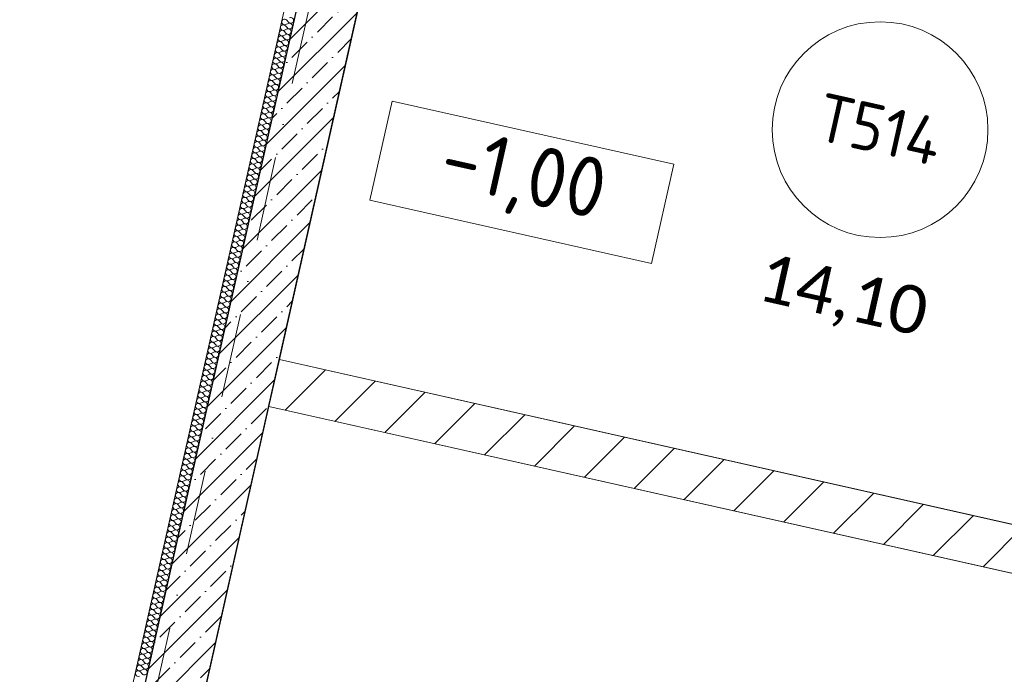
# Model space of a CAD drawing. Header units: millimetres. Extents: x -7218036 to -6920397, y 6117771 to 6333681.
# Tile 44 of 89: x -7184333 to -7180227, y 6146151 to 6148881. Entities that reach past the tile are written whole.
import ezdxf
from ezdxf.enums import TextEntityAlignment as Align

# ---------------------------------------------------------------- set-up
doc = ezdxf.new("R2010")
doc.units = ezdxf.units.MM
doc.header["$MEASUREMENT"] = 0
doc.linetypes.add('Штрихпунктирная', pattern=[670.277762, 352.777767, -176.388884, 0, -141.111112])
for name, color, linetype in [('S - автостоянка.АР', 7, 'Continuous'), ('АР-Стены_внутренние_пилоны.АР', 7, 'Continuous'), ('АР-Стены_Перегородки_100_.АР', 7, 'Continuous'), ('АР-Чертеж-Оси_Осевые размеры.АР', 7, 'Continuous')]:
    doc.layers.add(name, color=color, linetype=linetype)
for name, color, linetype, lineweight in [('АР-Отметки высот_новые.АР_Ном._пера__120', 7, 'Continuous', 0), ('АР-Стены_внутренние_пилоны.АР_Ном._пера__1', 7, 'Continuous', 30), ('АР-Стены_Перегородки_100_.АР_Ном._пера__1', 7, 'Continuous', 15), ('АР-Чертеж-Оси_Осевые размеры.АР_Ном._пера__120', 7, 'Continuous', 0), ('Паспорта Зон Archicad_Ном._пера__1', 7, 'Continuous', 0)]:
    doc.layers.add(name, color=color, linetype=linetype, lineweight=lineweight)
doc.styles.add('РЎР“Р•РќР•Р\xa0Р\x98Р\xa0_РЎРўР\x98Р›Р¬_1', font='GOST_Common.ttf')
doc.styles.add('РЎР“Р•РќР•Р\xa0Р\x98Р\xa0_РЎРўР\x98Р›Р¬_2', font='calibri.ttf')
doc.styles.add('РЎР“Р•РќР•Р\xa0Р\x98Р\xa0_РЎРўР\x98Р›Р¬_3', font='GOTHIC.TTF')

# ---------------------------------------------------------------- blocks, each defined once
blk = doc.blocks.new('Электрощитовая БКТ_Т514_4_5', base_point=(-7181310.8, 6148250.9))
at = {"layer": 'Паспорта Зон Archicad_Ном._пера__1', "color": 7, "linetype": 'Continuous', "lineweight": 0}
blk.add_circle((-7180745.1, 6148422.5), 450, dxfattribs=at)
at = {"layer": 'Паспорта Зон Archicad_Ном._пера__1', "color": 7, "lineweight": 0, "style": 'РЎР“Р•РќР•Р\xa0Р\x98Р\xa0_РЎРўР\x98Р›Р¬_1'}
blk.add_attdef('ROOM_NUMBER', text='', height=200, rotation=347.3417, dxfattribs=at).set_placement((-7180745.1, 6148423.5), align=Align.MIDDLE_CENTER)
at = {"layer": 'Паспорта Зон Archicad_Ном._пера__1', "color": 7, "lineweight": 0, "style": 'РЎР“Р•РќР•Р\xa0Р\x98Р\xa0_РЎРўР\x98Р›Р¬_2'}
blk.add_attdef('ROOM_AREA', text='', height=200, rotation=347.3417, dxfattribs=at).set_placement((-7180551.7, 6147657.6), align=Align.MIDDLE_RIGHT)
blk = doc.blocks.new('Стена_159_5', base_point=(-7183250, 6147463.5))
at = {"layer": 'АР-Стены_внутренние_пилоны.АР', "linetype": 'Continuous', "lineweight": 0, "true_color": 0x000000}
h = blk.add_hatch(dxfattribs=at)
h.set_pattern_fill('БЛОКИ_БЕТОННЫЕ_ЭФФЕКТИВН_7C', color=18, style=0, pattern_type=2)
h.set_pattern_definition([(45, (-6566190.34, 6562677.8), (-127.279217, 127.279217), [])])
h.paths.add_polyline_path([(-7183250, 6147463.5), (-7183293.8, 6147268.3), (-7178342.4, 6146156.3), (-7178298.6, 6146351.4)])
at = {"layer": 'АР-Стены_внутренние_пилоны.АР_Ном._пера__1', "color": 7, "linetype": 'Continuous', "lineweight": 15, "flags": 128}
for points in [[(-7183250, 6147463.5), (-7183293.8, 6147268.3)], [(-7178493.8, 6146395.2), (-7183250, 6147463.5)], [(-7183293.8, 6147268.3), (-7178342.4, 6146156.3)]]:
    blk.add_lwpolyline(points, dxfattribs=at)
blk = doc.blocks.new('*X370', base_point=(-6566190.3, 6562677.8))
at = {"layer": 'АР-Стены_Перегородки_100_.АР_Ном._пера__1', "color": 7, "linetype": 'Continuous', "lineweight": 0}
for p, q in [((-7183224.6, 6148856.3), (-7183216.8, 6148847.2)), ((-7183223.5, 6148860.9), (-7183212.7, 6148865.8)), ((-7183219.3, 6148879.5), (-7183211.6, 6148870.4)), ((-7183233.9, 6148814.5), (-7183223.1, 6148819.3)), ((-7183229.8, 6148833), (-7183222, 6148824)), ((-7183228.7, 6148837.7), (-7183217.9, 6148842.6)), ((-7183240.2, 6148786.6), (-7183232.5, 6148777.5)), ((-7183239.2, 6148791.2), (-7183228.3, 6148796.1)), ((-7183235, 6148809.8), (-7183227.3, 6148800.7)), ((-7183250.6, 6148740.1), (-7183242.9, 6148731.1)), ((-7183249.6, 6148744.8), (-7183238.7, 6148749.6)), ((-7183245.4, 6148763.3), (-7183237.7, 6148754.3)), ((-7183244.4, 6148768), (-7183233.5, 6148772.9)), ((-7183261.1, 6148693.7), (-7183253.4, 6148684.6)), ((-7183260, 6148698.3), (-7183249.2, 6148703.2)), ((-7183255.9, 6148716.9), (-7183248.1, 6148707.8)), ((-7183254.8, 6148721.5), (-7183244, 6148726.4)), ((-7183270.5, 6148651.8), (-7183259.6, 6148656.7)), ((-7183266.3, 6148670.4), (-7183258.6, 6148661.4)), ((-7183265.3, 6148675.1), (-7183254.4, 6148679.9)), ((-7183280.9, 6148605.4), (-7183270, 6148610.3)), ((-7183276.7, 6148624), (-7183269, 6148614.9)), ((-7183275.7, 6148628.6), (-7183264.8, 6148633.5)), ((-7183271.5, 6148647.2), (-7183263.8, 6148638.1)), ((-7183287.2, 6148577.5), (-7183279.4, 6148568.4)), ((-7183286.1, 6148582.1), (-7183275.3, 6148587)), ((-7183281.9, 6148600.7), (-7183274.2, 6148591.7)), ((-7183297.6, 6148531), (-7183289.9, 6148522)), ((-7183296.6, 6148535.7), (-7183285.7, 6148540.6)), ((-7183292.4, 6148554.3), (-7183284.7, 6148545.2)), ((-7183291.3, 6148558.9), (-7183280.5, 6148563.8)), ((-7183307, 6148489.2), (-7183296.1, 6148494.1)), ((-7183302.8, 6148507.8), (-7183295.1, 6148498.7)), ((-7183301.8, 6148512.5), (-7183290.9, 6148517.3)), ((-7183317.4, 6148442.8), (-7183306.6, 6148447.6)), ((-7183313.3, 6148461.3), (-7183305.5, 6148452.3)), ((-7183312.2, 6148466), (-7183301.4, 6148470.9)), ((-7183308, 6148484.6), (-7183300.3, 6148475.5)), ((-7183323.7, 6148414.9), (-7183316, 6148405.8)), ((-7183322.6, 6148419.5), (-7183311.8, 6148424.4)), ((-7183318.5, 6148438.1), (-7183310.7, 6148429.1)), ((-7183334.1, 6148368.4), (-7183326.4, 6148359.4)), ((-7183333.1, 6148373.1), (-7183322.2, 6148377.9)), ((-7183328.9, 6148391.7), (-7183321.2, 6148382.6)), ((-7183327.9, 6148396.3), (-7183317, 6148401.2)), ((-7183344.6, 6148322), (-7183336.8, 6148312.9)), ((-7183343.5, 6148326.6), (-7183332.7, 6148331.5)), ((-7183339.3, 6148345.2), (-7183331.6, 6148336.1)), ((-7183338.3, 6148349.8), (-7183327.4, 6148354.7)), ((-7183354, 6148280.1), (-7183343.1, 6148285)), ((-7183349.8, 6148298.7), (-7183342, 6148289.7)), ((-7183348.7, 6148303.4), (-7183337.9, 6148308.3)), ((-7183360.2, 6148252.3), (-7183352.5, 6148243.2)), ((-7183359.2, 6148256.9), (-7183348.3, 6148261.8)), ((-7183355, 6148275.5), (-7183347.3, 6148266.4)), ((-7183370.6, 6148205.8), (-7183362.9, 6148196.7)), ((-7183369.6, 6148210.5), (-7183358.7, 6148215.3)), ((-7183365.4, 6148229), (-7183357.7, 6148220)), ((-7183364.4, 6148233.7), (-7183353.5, 6148238.6)), ((-7183381.1, 6148159.3), (-7183373.4, 6148150.3)), ((-7183380, 6148164), (-7183369.2, 6148168.9)), ((-7183375.9, 6148182.6), (-7183368.1, 6148173.5)), ((-7183374.8, 6148187.2), (-7183364, 6148192.1)), ((-7183390.5, 6148117.5), (-7183379.6, 6148122.4)), ((-7183386.3, 6148136.1), (-7183378.6, 6148127.1)), ((-7183385.3, 6148140.8), (-7183374.4, 6148145.6)), ((-7183400.9, 6148071.1), (-7183390.1, 6148075.9)), ((-7183396.7, 6148089.7), (-7183389, 6148080.6)), ((-7183395.7, 6148094.3), (-7183384.8, 6148099.2)), ((-7183391.5, 6148112.9), (-7183383.8, 6148103.8)), ((-7183407.2, 6148043.2), (-7183399.4, 6148034.1)), ((-7183406.1, 6148047.8), (-7183395.3, 6148052.7)), ((-7183402, 6148066.4), (-7183394.2, 6148057.4)), ((-7183417.6, 6147996.7), (-7183409.9, 6147987.7)), ((-7183416.6, 6148001.4), (-7183405.7, 6148006.3)), ((-7183412.4, 6148020), (-7183404.7, 6148010.9)), ((-7183411.3, 6148024.6), (-7183400.5, 6148029.5)), ((-7183427, 6147954.9), (-7183416.1, 6147959.8)), ((-7183422.8, 6147973.5), (-7183415.1, 6147964.4)), ((-7183421.8, 6147978.1), (-7183410.9, 6147983)), ((-7183437.4, 6147908.4), (-7183426.6, 6147913.3)), ((-7183433.3, 6147927), (-7183425.5, 6147918)), ((-7183432.2, 6147931.7), (-7183421.4, 6147936.6)), ((-7183428, 6147950.3), (-7183420.3, 6147941.2)), ((-7183443.7, 6147880.6), (-7183436, 6147871.5)), ((-7183442.6, 6147885.2), (-7183431.8, 6147890.1)), ((-7183438.5, 6147903.8), (-7183430.7, 6147894.7)), ((-7183454.1, 6147834.1), (-7183446.4, 6147825.1)), ((-7183453.1, 6147838.8), (-7183442.2, 6147843.6)), ((-7183448.9, 6147857.3), (-7183441.2, 6147848.3)), ((-7183447.9, 6147862), (-7183437, 6147866.9)), ((-7183463.5, 6147792.3), (-7183452.7, 6147797.2)), ((-7183459.3, 6147810.9), (-7183451.6, 6147801.8)), ((-7183458.3, 6147815.5), (-7183447.4, 6147820.4)), ((-7183474, 6147745.8), (-7183463.1, 6147750.7)), ((-7183469.8, 6147764.4), (-7183462.1, 6147755.4)), ((-7183468.7, 6147769.1), (-7183457.9, 6147773.9)), ((-7183464.6, 6147787.6), (-7183456.8, 6147778.6)), ((-7183480.2, 6147718), (-7183472.5, 6147708.9)), ((-7183479.2, 6147722.6), (-7183468.3, 6147727.5)), ((-7183475, 6147741.2), (-7183467.3, 6147732.1)), ((-7183490.7, 6147671.5), (-7183482.9, 6147662.4)), ((-7183489.6, 6147676.1), (-7183478.7, 6147681)), ((-7183485.4, 6147694.7), (-7183477.7, 6147685.7)), ((-7183484.4, 6147699.4), (-7183473.5, 6147704.3)), ((-7183501.1, 6147625), (-7183493.4, 6147616)), ((-7183500, 6147629.7), (-7183489.2, 6147634.6)), ((-7183495.9, 6147648.3), (-7183488.1, 6147639.2)), ((-7183494.8, 6147652.9), (-7183484, 6147657.8)), ((-7183510.5, 6147583.2), (-7183499.6, 6147588.1)), ((-7183506.3, 6147601.8), (-7183498.6, 6147592.7)), ((-7183505.3, 6147606.4), (-7183494.4, 6147611.3)), ((-7183516.7, 6147555.3), (-7183509, 6147546.3)), ((-7183515.7, 6147560), (-7183504.8, 6147564.9)), ((-7183511.5, 6147578.6), (-7183503.8, 6147569.5)), ((-7183527.2, 6147508.9), (-7183519.4, 6147499.8)), ((-7183526.1, 6147513.5), (-7183515.3, 6147518.4)), ((-7183522, 6147532.1), (-7183514.2, 6147523.1)), ((-7183520.9, 6147536.8), (-7183510.1, 6147541.6)), ((-7183537.6, 6147462.4), (-7183529.9, 6147453.4)), ((-7183536.6, 6147467.1), (-7183525.7, 6147471.9)), ((-7183532.4, 6147485.6), (-7183524.7, 6147476.6)), ((-7183531.3, 6147490.3), (-7183520.5, 6147495.2)), ((-7183547, 6147420.6), (-7183536.1, 6147425.5)), ((-7183542.8, 6147439.2), (-7183535.1, 6147430.1)), ((-7183541.8, 6147443.8), (-7183530.9, 6147448.7)), ((-7183557.4, 6147374.1), (-7183546.6, 6147379)), ((-7183553.3, 6147392.7), (-7183545.5, 6147383.7)), ((-7183552.2, 6147397.4), (-7183541.4, 6147402.3)), ((-7183548, 6147416), (-7183540.3, 6147406.9)), ((-7183563.7, 6147346.3), (-7183556, 6147337.2)), ((-7183562.7, 6147350.9), (-7183551.8, 6147355.8)), ((-7183558.5, 6147369.5), (-7183550.8, 6147360.4)), ((-7183574.1, 6147299.8), (-7183566.4, 6147290.7)), ((-7183573.1, 6147304.4), (-7183562.2, 6147309.3)), ((-7183568.9, 6147323), (-7183561.2, 6147314)), ((-7183567.9, 6147327.7), (-7183557, 6147332.6)), ((-7183583.5, 6147258), (-7183572.7, 6147262.9)), ((-7183579.3, 6147276.6), (-7183571.6, 6147267.5)), ((-7183578.3, 6147281.2), (-7183567.4, 6147286.1)), ((-7183594, 6147211.5), (-7183583.1, 6147216.4)), ((-7183589.8, 6147230.1), (-7183582.1, 6147221.1)), ((-7183588.7, 6147234.8), (-7183577.9, 6147239.6)), ((-7183584.6, 6147253.3), (-7183576.8, 6147244.3)), ((-7183600.2, 6147183.6), (-7183592.5, 6147174.6)), ((-7183599.2, 6147188.3), (-7183588.3, 6147193.2)), ((-7183595, 6147206.9), (-7183587.3, 6147197.8)), ((-7183610.7, 6147137.2), (-7183602.9, 6147128.1)), ((-7183609.6, 6147141.8), (-7183598.8, 6147146.7)), ((-7183605.4, 6147160.4), (-7183597.7, 6147151.4)), ((-7183604.4, 6147165.1), (-7183593.5, 6147169.9)), ((-7183621.1, 6147090.7), (-7183613.4, 6147081.7)), ((-7183620, 6147095.4), (-7183609.2, 6147100.3)), ((-7183615.9, 6147114), (-7183608.1, 6147104.9)), ((-7183614.8, 6147118.6), (-7183604, 6147123.5)), ((-7183630.5, 6147048.9), (-7183619.6, 6147053.8)), ((-7183626.3, 6147067.5), (-7183618.6, 6147058.4)), ((-7183625.3, 6147072.1), (-7183614.4, 6147077)), ((-7183636.7, 6147021), (-7183629, 6147012)), ((-7183635.7, 6147025.7), (-7183624.8, 6147030.6)), ((-7183631.5, 6147044.3), (-7183623.8, 6147035.2)), ((-7183647.2, 6146974.6), (-7183639.5, 6146965.5)), ((-7183646.1, 6146979.2), (-7183635.3, 6146984.1)), ((-7183642, 6146997.8), (-7183634.2, 6146988.7)), ((-7183640.9, 6147002.4), (-7183630.1, 6147007.3)), ((-7183657.6, 6146928.1), (-7183649.9, 6146919.1)), ((-7183656.6, 6146932.8), (-7183645.7, 6146937.6)), ((-7183652.4, 6146951.3), (-7183644.7, 6146942.3)), ((-7183651.4, 6146956), (-7183640.5, 6146960.9)), ((-7183667, 6146886.3), (-7183656.1, 6146891.2)), ((-7183662.8, 6146904.9), (-7183655.1, 6146895.8)), ((-7183661.8, 6146909.5), (-7183650.9, 6146914.4)), ((-7183677.4, 6146839.8), (-7183666.6, 6146844.7)), ((-7183673.3, 6146858.4), (-7183665.5, 6146849.4)), ((-7183672.2, 6146863.1), (-7183661.4, 6146867.9)), ((-7183668, 6146881.6), (-7183660.3, 6146872.6)), ((-7183683.7, 6146812), (-7183676, 6146802.9)), ((-7183682.7, 6146816.6), (-7183671.8, 6146821.5)), ((-7183678.5, 6146835.2), (-7183670.8, 6146826.1)), ((-7183694.1, 6146765.5), (-7183686.4, 6146756.4)), ((-7183693.1, 6146770.1), (-7183682.2, 6146775)), ((-7183688.9, 6146788.7), (-7183681.2, 6146779.7)), ((-7183687.9, 6146793.4), (-7183677, 6146798.3)), ((-7183703.5, 6146723.7), (-7183692.7, 6146728.6)), ((-7183699.4, 6146742.3), (-7183691.6, 6146733.2)), ((-7183698.3, 6146746.9), (-7183687.5, 6146751.8)), ((-7183714, 6146677.2), (-7183703.1, 6146682.1)), ((-7183709.8, 6146695.8), (-7183702.1, 6146686.7)), ((-7183708.7, 6146700.4), (-7183697.9, 6146705.3)), ((-7183704.6, 6146719), (-7183696.8, 6146710)), ((-7183720.2, 6146649.3), (-7183712.5, 6146640.3)), ((-7183719.2, 6146654), (-7183708.3, 6146658.9)), ((-7183715, 6146672.6), (-7183707.3, 6146663.5)), ((-7183730.7, 6146602.9), (-7183722.9, 6146593.8)), ((-7183729.6, 6146607.5), (-7183718.8, 6146612.4)), ((-7183725.4, 6146626.1), (-7183717.7, 6146617.1)), ((-7183724.4, 6146630.8), (-7183713.5, 6146635.6)), ((-7183741.1, 6146556.4), (-7183733.4, 6146547.4)), ((-7183740, 6146561.1), (-7183729.2, 6146565.9)), ((-7183735.9, 6146579.6), (-7183728.1, 6146570.6)), ((-7183734.8, 6146584.3), (-7183724, 6146589.2)), ((-7183750.5, 6146514.6), (-7183739.6, 6146519.5)), ((-7183746.3, 6146533.2), (-7183738.6, 6146524.1)), ((-7183745.3, 6146537.8), (-7183734.4, 6146542.7)), ((-7183756.7, 6146486.7), (-7183749, 6146477.7)), ((-7183755.7, 6146491.4), (-7183744.8, 6146496.3)), ((-7183751.5, 6146510), (-7183743.8, 6146500.9)), ((-7183767.2, 6146440.3), (-7183759.5, 6146431.2)), ((-7183766.1, 6146444.9), (-7183755.3, 6146449.8)), ((-7183762, 6146463.5), (-7183754.2, 6146454.4)), ((-7183760.9, 6146468.1), (-7183750.1, 6146473)), ((-7183777.6, 6146393.8), (-7183769.9, 6146384.7)), ((-7183776.6, 6146398.4), (-7183765.7, 6146403.3)), ((-7183772.4, 6146417), (-7183764.7, 6146408)), ((-7183771.4, 6146421.7), (-7183760.5, 6146426.6)), ((-7183787, 6146352), (-7183776.2, 6146356.9)), ((-7183782.8, 6146370.6), (-7183775.1, 6146361.5)), ((-7183781.8, 6146375.2), (-7183770.9, 6146380.1)), ((-7183797.4, 6146305.5), (-7183786.6, 6146310.4)), ((-7183793.3, 6146324.1), (-7183785.5, 6146315.1)), ((-7183792.2, 6146328.8), (-7183781.4, 6146333.6)), ((-7183788.1, 6146347.3), (-7183780.3, 6146338.3)), ((-7183803.7, 6146277.6), (-7183796, 6146268.6)), ((-7183802.7, 6146282.3), (-7183791.8, 6146287.2)), ((-7183798.5, 6146300.9), (-7183790.8, 6146291.8)), ((-7183814.1, 6146231.2), (-7183806.4, 6146222.1)), ((-7183813.1, 6146235.8), (-7183802.2, 6146240.7)), ((-7183808.9, 6146254.4), (-7183801.2, 6146245.4)), ((-7183807.9, 6146259.1), (-7183797, 6146263.9)), ((-7183823.5, 6146189.4), (-7183812.7, 6146194.3)), ((-7183819.4, 6146208), (-7183811.6, 6146198.9)), ((-7183818.3, 6146212.6), (-7183807.5, 6146217.5)), ((-7183829.8, 6146161.5), (-7183822.1, 6146152.4)), ((-7183828.7, 6146166.1), (-7183817.9, 6146171)), ((-7183824.6, 6146184.7), (-7183816.8, 6146175.7))]:
    blk.add_line(p, q, dxfattribs=at)
for centre, start, end in [((-7183233.6, 6148848.5), 40.4717, 294.2115), ((-7183228.4, 6148871.8), 40.4717, 294.2115), ((-7183207.8, 6148854.9), 347.3416, 114.2115), ((-7183202.6, 6148878.2), 220.4717, 347.3416), ((-7183202.6, 6148878.2), 347.3416, 114.2115), ((-7183238.8, 6148825.3), 40.4717, 294.2115), ((-7183218.2, 6148808.5), 347.3416, 114.2115), ((-7183213, 6148831.7), 220.4717, 347.3416), ((-7183213, 6148831.7), 347.3416, 114.2115), ((-7183207.8, 6148854.9), 220.4717, 347.3416), ((-7183249.3, 6148778.8), 40.4717, 294.2115), ((-7183244, 6148802.1), 40.4717, 294.2115), ((-7183228.6, 6148762), 347.3416, 114.2115), ((-7183223.4, 6148785.2), 220.4717, 347.3416), ((-7183223.4, 6148785.2), 347.3416, 114.2115), ((-7183218.2, 6148808.5), 220.4717, 347.3416), ((-7183259.7, 6148732.4), 40.4717, 294.2115), ((-7183254.5, 6148755.6), 40.4717, 294.2115), ((-7183233.9, 6148738.8), 220.4717, 347.3416), ((-7183233.9, 6148738.8), 347.3416, 114.2115), ((-7183228.6, 6148762), 220.4717, 347.3416), ((-7183270.1, 6148685.9), 40.4717, 294.2115), ((-7183264.9, 6148709.2), 40.4717, 294.2115), ((-7183244.3, 6148692.3), 347.3416, 114.2115), ((-7183239.1, 6148715.6), 220.4717, 347.3416), ((-7183239.1, 6148715.6), 347.3416, 114.2115), ((-7183280.6, 6148639.5), 40.4717, 294.2115), ((-7183275.4, 6148662.7), 40.4717, 294.2115), ((-7183254.7, 6148645.9), 347.3416, 114.2115), ((-7183249.5, 6148669.1), 220.4717, 347.3416), ((-7183249.5, 6148669.1), 347.3416, 114.2115), ((-7183244.3, 6148692.3), 220.4717, 347.3416), ((-7183285.8, 6148616.2), 40.4717, 294.2115), ((-7183265.2, 6148599.4), 347.3416, 114.2115), ((-7183259.9, 6148622.6), 220.4717, 347.3416), ((-7183259.9, 6148622.6), 347.3416, 114.2115), ((-7183254.7, 6148645.9), 220.4717, 347.3416), ((-7183296.2, 6148569.8), 40.4717, 294.2115), ((-7183291, 6148593), 40.4717, 294.2115), ((-7183270.4, 6148576.2), 220.4717, 347.3416), ((-7183270.4, 6148576.2), 347.3416, 114.2115), ((-7183265.2, 6148599.4), 220.4717, 347.3416), ((-7183306.7, 6148523.3), 40.4717, 294.2115), ((-7183301.4, 6148546.5), 40.4717, 294.2115), ((-7183280.8, 6148529.7), 347.3416, 114.2115), ((-7183275.6, 6148552.9), 220.4717, 347.3416), ((-7183275.6, 6148552.9), 347.3416, 114.2115), ((-7183317.1, 6148476.8), 40.4717, 294.2115), ((-7183311.9, 6148500.1), 40.4717, 294.2115), ((-7183291.3, 6148483.2), 347.3416, 114.2115), ((-7183286, 6148506.5), 220.4717, 347.3416), ((-7183286, 6148506.5), 347.3416, 114.2115), ((-7183280.8, 6148529.7), 220.4717, 347.3416), ((-7183322.3, 6148453.6), 40.4717, 294.2115), ((-7183301.7, 6148436.8), 347.3416, 114.2115), ((-7183296.5, 6148460), 220.4717, 347.3416), ((-7183296.5, 6148460), 347.3416, 114.2115), ((-7183291.3, 6148483.2), 220.4717, 347.3416), ((-7183332.7, 6148407.2), 40.4717, 294.2115), ((-7183327.5, 6148430.4), 40.4717, 294.2115), ((-7183306.9, 6148413.6), 220.4717, 347.3416), ((-7183306.9, 6148413.6), 347.3416, 114.2115), ((-7183301.7, 6148436.8), 220.4717, 347.3416), ((-7183343.2, 6148360.7), 40.4717, 294.2115), ((-7183338, 6148383.9), 40.4717, 294.2115), ((-7183317.3, 6148367.1), 220.4717, 347.3416), ((-7183317.3, 6148367.1), 347.3416, 114.2115), ((-7183312.1, 6148390.3), 220.4717, 347.3416), ((-7183312.1, 6148390.3), 347.3416, 114.2115), ((-7183353.6, 6148314.2), 40.4717, 294.2115), ((-7183348.4, 6148337.5), 40.4717, 294.2115), ((-7183327.8, 6148320.6), 347.3416, 114.2115), ((-7183322.6, 6148343.9), 220.4717, 347.3416), ((-7183322.6, 6148343.9), 347.3416, 114.2115), ((-7183358.8, 6148291), 40.4717, 294.2115), ((-7183338.2, 6148274.2), 347.3416, 114.2115), ((-7183333, 6148297.4), 220.4717, 347.3416), ((-7183333, 6148297.4), 347.3416, 114.2115), ((-7183327.8, 6148320.6), 220.4717, 347.3416), ((-7183369.3, 6148244.5), 40.4717, 294.2115), ((-7183364.1, 6148267.8), 40.4717, 294.2115), ((-7183343.4, 6148250.9), 220.4717, 347.3416), ((-7183343.4, 6148250.9), 347.3416, 114.2115), ((-7183338.2, 6148274.2), 220.4717, 347.3416), ((-7183379.7, 6148198.1), 40.4717, 294.2115), ((-7183374.5, 6148221.3), 40.4717, 294.2115), ((-7183353.9, 6148204.5), 220.4717, 347.3416), ((-7183353.9, 6148204.5), 347.3416, 114.2115), ((-7183348.6, 6148227.7), 220.4717, 347.3416), ((-7183348.6, 6148227.7), 347.3416, 114.2115), ((-7183390.1, 6148151.6), 40.4717, 294.2115), ((-7183384.9, 6148174.8), 40.4717, 294.2115), ((-7183364.3, 6148158), 347.3416, 114.2115), ((-7183359.1, 6148181.2), 220.4717, 347.3416), ((-7183359.1, 6148181.2), 347.3416, 114.2115), ((-7183400.6, 6148105.2), 40.4717, 294.2115), ((-7183395.4, 6148128.4), 40.4717, 294.2115), ((-7183374.7, 6148111.6), 347.3416, 114.2115), ((-7183369.5, 6148134.8), 220.4717, 347.3416), ((-7183369.5, 6148134.8), 347.3416, 114.2115), ((-7183364.3, 6148158), 220.4717, 347.3416), ((-7183405.8, 6148081.9), 40.4717, 294.2115), ((-7183385.2, 6148065.1), 347.3416, 114.2115), ((-7183380, 6148088.3), 220.4717, 347.3416), ((-7183380, 6148088.3), 347.3416, 114.2115), ((-7183374.7, 6148111.6), 220.4717, 347.3416), ((-7183416.2, 6148035.5), 40.4717, 294.2115), ((-7183411, 6148058.7), 40.4717, 294.2115), ((-7183390.4, 6148041.9), 220.4717, 347.3416), ((-7183390.4, 6148041.9), 347.3416, 114.2115), ((-7183385.2, 6148065.1), 220.4717, 347.3416), ((-7183426.7, 6147989), 40.4717, 294.2115), ((-7183421.4, 6148012.2), 40.4717, 294.2115), ((-7183400.8, 6147995.4), 347.3416, 114.2115), ((-7183395.6, 6148018.6), 220.4717, 347.3416), ((-7183395.6, 6148018.6), 347.3416, 114.2115), ((-7183437.1, 6147942.5), 40.4717, 294.2115), ((-7183431.9, 6147965.8), 40.4717, 294.2115), ((-7183411.3, 6147948.9), 347.3416, 114.2115), ((-7183406, 6147972.2), 220.4717, 347.3416), ((-7183406, 6147972.2), 347.3416, 114.2115), ((-7183400.8, 6147995.4), 220.4717, 347.3416), ((-7183442.3, 6147919.3), 40.4717, 294.2115), ((-7183421.7, 6147902.5), 347.3416, 114.2115), ((-7183416.5, 6147925.7), 220.4717, 347.3416), ((-7183416.5, 6147925.7), 347.3416, 114.2115), ((-7183411.3, 6147948.9), 220.4717, 347.3416), ((-7183452.7, 6147872.8), 40.4717, 294.2115), ((-7183447.5, 6147896.1), 40.4717, 294.2115), ((-7183426.9, 6147879.2), 220.4717, 347.3416), ((-7183426.9, 6147879.2), 347.3416, 114.2115), ((-7183421.7, 6147902.5), 220.4717, 347.3416), ((-7183463.2, 6147826.4), 40.4717, 294.2115), ((-7183458, 6147849.6), 40.4717, 294.2115), ((-7183437.3, 6147832.8), 220.4717, 347.3416), ((-7183437.3, 6147832.8), 347.3416, 114.2115), ((-7183432.1, 6147856), 220.4717, 347.3416), ((-7183432.1, 6147856), 347.3416, 114.2115), ((-7183473.6, 6147779.9), 40.4717, 294.2115), ((-7183468.4, 6147803.2), 40.4717, 294.2115), ((-7183447.8, 6147786.3), 347.3416, 114.2115), ((-7183442.6, 6147809.6), 220.4717, 347.3416), ((-7183442.6, 6147809.6), 347.3416, 114.2115), ((-7183478.8, 6147756.7), 40.4717, 294.2115), ((-7183458.2, 6147739.9), 347.3416, 114.2115), ((-7183453, 6147763.1), 220.4717, 347.3416), ((-7183453, 6147763.1), 347.3416, 114.2115), ((-7183447.8, 6147786.3), 220.4717, 347.3416), ((-7183489.3, 6147710.2), 40.4717, 294.2115), ((-7183484.1, 6147733.5), 40.4717, 294.2115), ((-7183463.4, 6147716.6), 220.4717, 347.3416), ((-7183463.4, 6147716.6), 347.3416, 114.2115), ((-7183458.2, 6147739.9), 220.4717, 347.3416), ((-7183499.7, 6147663.8), 40.4717, 294.2115), ((-7183494.5, 6147687), 40.4717, 294.2115), ((-7183473.9, 6147670.2), 220.4717, 347.3416), ((-7183473.9, 6147670.2), 347.3416, 114.2115), ((-7183468.6, 6147693.4), 220.4717, 347.3416), ((-7183468.6, 6147693.4), 347.3416, 114.2115), ((-7183510.1, 6147617.3), 40.4717, 294.2115), ((-7183504.9, 6147640.5), 40.4717, 294.2115), ((-7183484.3, 6147623.7), 347.3416, 114.2115), ((-7183479.1, 6147646.9), 220.4717, 347.3416), ((-7183479.1, 6147646.9), 347.3416, 114.2115), ((-7183515.4, 6147594.1), 40.4717, 294.2115), ((-7183494.7, 6147577.2), 347.3416, 114.2115), ((-7183489.5, 6147600.5), 220.4717, 347.3416), ((-7183489.5, 6147600.5), 347.3416, 114.2115), ((-7183484.3, 6147623.7), 220.4717, 347.3416), ((-7183525.8, 6147547.6), 40.4717, 294.2115), ((-7183520.6, 6147570.8), 40.4717, 294.2115), ((-7183505.2, 6147530.8), 347.3416, 114.2115), ((-7183500, 6147554), 220.4717, 347.3416), ((-7183500, 6147554), 347.3416, 114.2115), ((-7183494.7, 6147577.2), 220.4717, 347.3416), ((-7183536.2, 6147501.2), 40.4717, 294.2115), ((-7183531, 6147524.4), 40.4717, 294.2115), ((-7183510.4, 6147507.6), 220.4717, 347.3416), ((-7183510.4, 6147507.6), 347.3416, 114.2115), ((-7183505.2, 6147530.8), 220.4717, 347.3416), ((-7183546.7, 6147454.7), 40.4717, 294.2115), ((-7183541.4, 6147477.9), 40.4717, 294.2115), ((-7183520.8, 6147461.1), 347.3416, 114.2115), ((-7183515.6, 6147484.3), 220.4717, 347.3416), ((-7183515.6, 6147484.3), 347.3416, 114.2115), ((-7183557.1, 6147408.2), 40.4717, 294.2115), ((-7183551.9, 6147431.5), 40.4717, 294.2115), ((-7183531.3, 6147414.6), 347.3416, 114.2115), ((-7183526, 6147437.9), 220.4717, 347.3416), ((-7183526, 6147437.9), 347.3416, 114.2115), ((-7183520.8, 6147461.1), 220.4717, 347.3416), ((-7183562.3, 6147385), 40.4717, 294.2115), ((-7183541.7, 6147368.2), 347.3416, 114.2115), ((-7183536.5, 6147391.4), 220.4717, 347.3416), ((-7183536.5, 6147391.4), 347.3416, 114.2115), ((-7183531.3, 6147414.6), 220.4717, 347.3416), ((-7183572.8, 6147338.5), 40.4717, 294.2115), ((-7183567.5, 6147361.8), 40.4717, 294.2115), ((-7183546.9, 6147344.9), 220.4717, 347.3416), ((-7183546.9, 6147344.9), 347.3416, 114.2115), ((-7183541.7, 6147368.2), 220.4717, 347.3416), ((-7183583.2, 6147292.1), 40.4717, 294.2115), ((-7183578, 6147315.3), 40.4717, 294.2115), ((-7183557.3, 6147298.5), 220.4717, 347.3416), ((-7183557.3, 6147298.5), 347.3416, 114.2115), ((-7183552.1, 6147321.7), 220.4717, 347.3416), ((-7183552.1, 6147321.7), 347.3416, 114.2115), ((-7183593.6, 6147245.6), 40.4717, 294.2115), ((-7183588.4, 6147268.8), 40.4717, 294.2115), ((-7183567.8, 6147252), 347.3416, 114.2115), ((-7183562.6, 6147275.2), 220.4717, 347.3416), ((-7183562.6, 6147275.2), 347.3416, 114.2115), ((-7183598.8, 6147222.4), 40.4717, 294.2115), ((-7183578.2, 6147205.6), 347.3416, 114.2115), ((-7183573, 6147228.8), 220.4717, 347.3416), ((-7183573, 6147228.8), 347.3416, 114.2115), ((-7183567.8, 6147252), 220.4717, 347.3416), ((-7183609.3, 6147175.9), 40.4717, 294.2115), ((-7183604.1, 6147199.2), 40.4717, 294.2115), ((-7183583.4, 6147182.3), 220.4717, 347.3416), ((-7183583.4, 6147182.3), 347.3416, 114.2115), ((-7183578.2, 6147205.6), 220.4717, 347.3416), ((-7183619.7, 6147129.5), 40.4717, 294.2115), ((-7183614.5, 6147152.7), 40.4717, 294.2115), ((-7183593.9, 6147135.9), 220.4717, 347.3416), ((-7183593.9, 6147135.9), 347.3416, 114.2115), ((-7183588.7, 6147159.1), 220.4717, 347.3416), ((-7183588.7, 6147159.1), 347.3416, 114.2115), ((-7183630.1, 6147083), 40.4717, 294.2115), ((-7183624.9, 6147106.2), 40.4717, 294.2115), ((-7183604.3, 6147089.4), 347.3416, 114.2115), ((-7183599.1, 6147112.6), 220.4717, 347.3416), ((-7183599.1, 6147112.6), 347.3416, 114.2115), ((-7183635.4, 6147059.8), 40.4717, 294.2115), ((-7183614.7, 6147042.9), 347.3416, 114.2115), ((-7183609.5, 6147066.2), 220.4717, 347.3416), ((-7183609.5, 6147066.2), 347.3416, 114.2115), ((-7183604.3, 6147089.4), 220.4717, 347.3416), ((-7183645.8, 6147013.3), 40.4717, 294.2115), ((-7183640.6, 6147036.5), 40.4717, 294.2115), ((-7183625.2, 6146996.5), 347.3416, 114.2115), ((-7183620, 6147019.7), 220.4717, 347.3416), ((-7183620, 6147019.7), 347.3416, 114.2115), ((-7183614.7, 6147042.9), 220.4717, 347.3416), ((-7183656.2, 6146966.8), 40.4717, 294.2115), ((-7183651, 6146990.1), 40.4717, 294.2115), ((-7183630.4, 6146973.2), 220.4717, 347.3416), ((-7183630.4, 6146973.2), 347.3416, 114.2115), ((-7183625.2, 6146996.5), 220.4717, 347.3416), ((-7183666.7, 6146920.4), 40.4717, 294.2115), ((-7183661.5, 6146943.6), 40.4717, 294.2115), ((-7183640.8, 6146926.8), 347.3416, 114.2115), ((-7183635.6, 6146950), 220.4717, 347.3416), ((-7183635.6, 6146950), 347.3416, 114.2115), ((-7183677.1, 6146873.9), 40.4717, 294.2115), ((-7183671.9, 6146897.2), 40.4717, 294.2115), ((-7183651.3, 6146880.3), 347.3416, 114.2115), ((-7183646, 6146903.5), 220.4717, 347.3416), ((-7183646, 6146903.5), 347.3416, 114.2115), ((-7183640.8, 6146926.8), 220.4717, 347.3416), ((-7183682.3, 6146850.7), 40.4717, 294.2115), ((-7183661.7, 6146833.9), 347.3416, 114.2115), ((-7183656.5, 6146857.1), 220.4717, 347.3416), ((-7183656.5, 6146857.1), 347.3416, 114.2115), ((-7183651.3, 6146880.3), 220.4717, 347.3416), ((-7183692.8, 6146804.2), 40.4717, 294.2115), ((-7183687.5, 6146827.5), 40.4717, 294.2115), ((-7183666.9, 6146810.6), 220.4717, 347.3416), ((-7183666.9, 6146810.6), 347.3416, 114.2115), ((-7183661.7, 6146833.9), 220.4717, 347.3416), ((-7183703.2, 6146757.8), 40.4717, 294.2115), ((-7183698, 6146781), 40.4717, 294.2115), ((-7183677.4, 6146764.2), 347.3416, 114.2115), ((-7183672.1, 6146787.4), 220.4717, 347.3416), ((-7183672.1, 6146787.4), 347.3416, 114.2115), ((-7183713.6, 6146711.3), 40.4717, 294.2115), ((-7183708.4, 6146734.5), 40.4717, 294.2115), ((-7183687.8, 6146717.7), 347.3416, 114.2115), ((-7183682.6, 6146740.9), 220.4717, 347.3416), ((-7183682.6, 6146740.9), 347.3416, 114.2115), ((-7183677.4, 6146764.2), 220.4717, 347.3416), ((-7183718.8, 6146688.1), 40.4717, 294.2115), ((-7183698.2, 6146671.2), 347.3416, 114.2115), ((-7183693, 6146694.5), 220.4717, 347.3416), ((-7183693, 6146694.5), 347.3416, 114.2115), ((-7183687.8, 6146717.7), 220.4717, 347.3416), ((-7183729.3, 6146641.6), 40.4717, 294.2115), ((-7183724.1, 6146664.8), 40.4717, 294.2115), ((-7183703.4, 6146648), 220.4717, 347.3416), ((-7183703.4, 6146648), 347.3416, 114.2115), ((-7183698.2, 6146671.2), 220.4717, 347.3416), ((-7183739.7, 6146595.2), 40.4717, 294.2115), ((-7183734.5, 6146618.4), 40.4717, 294.2115), ((-7183713.9, 6146601.5), 220.4717, 347.3416), ((-7183713.9, 6146601.5), 347.3416, 114.2115), ((-7183708.7, 6146624.8), 220.4717, 347.3416), ((-7183708.7, 6146624.8), 347.3416, 114.2115), ((-7183750.1, 6146548.7), 40.4717, 294.2115), ((-7183744.9, 6146571.9), 40.4717, 294.2115), ((-7183724.3, 6146555.1), 347.3416, 114.2115), ((-7183719.1, 6146578.3), 220.4717, 347.3416), ((-7183719.1, 6146578.3), 347.3416, 114.2115), ((-7183755.4, 6146525.5), 40.4717, 294.2115), ((-7183734.7, 6146508.6), 347.3416, 114.2115), ((-7183729.5, 6146531.9), 220.4717, 347.3416), ((-7183729.5, 6146531.9), 347.3416, 114.2115), ((-7183724.3, 6146555.1), 220.4717, 347.3416), ((-7183765.8, 6146479), 40.4717, 294.2115), ((-7183760.6, 6146502.2), 40.4717, 294.2115), ((-7183740, 6146485.4), 220.4717, 347.3416), ((-7183740, 6146485.4), 347.3416, 114.2115), ((-7183734.7, 6146508.6), 220.4717, 347.3416), ((-7183776.2, 6146432.5), 40.4717, 294.2115), ((-7183771, 6146455.8), 40.4717, 294.2115), ((-7183750.4, 6146438.9), 220.4717, 347.3416), ((-7183750.4, 6146438.9), 347.3416, 114.2115), ((-7183745.2, 6146462.2), 220.4717, 347.3416), ((-7183745.2, 6146462.2), 347.3416, 114.2115), ((-7183786.7, 6146386.1), 40.4717, 294.2115), ((-7183781.5, 6146409.3), 40.4717, 294.2115), ((-7183760.8, 6146392.5), 347.3416, 114.2115), ((-7183755.6, 6146415.7), 220.4717, 347.3416), ((-7183755.6, 6146415.7), 347.3416, 114.2115), ((-7183797.1, 6146339.6), 40.4717, 294.2115), ((-7183791.9, 6146362.8), 40.4717, 294.2115), ((-7183771.3, 6146346), 347.3416, 114.2115), ((-7183766.1, 6146369.2), 220.4717, 347.3416), ((-7183766.1, 6146369.2), 347.3416, 114.2115), ((-7183760.8, 6146392.5), 220.4717, 347.3416), ((-7183802.3, 6146316.4), 40.4717, 294.2115), ((-7183781.7, 6146299.5), 347.3416, 114.2115), ((-7183776.5, 6146322.8), 220.4717, 347.3416), ((-7183776.5, 6146322.8), 347.3416, 114.2115), ((-7183771.3, 6146346), 220.4717, 347.3416), ((-7183812.8, 6146269.9), 40.4717, 294.2115), ((-7183807.5, 6146293.2), 40.4717, 294.2115), ((-7183786.9, 6146276.3), 220.4717, 347.3416), ((-7183786.9, 6146276.3), 347.3416, 114.2115), ((-7183781.7, 6146299.5), 220.4717, 347.3416), ((-7183823.2, 6146223.5), 40.4717, 294.2115), ((-7183818, 6146246.7), 40.4717, 294.2115), ((-7183797.4, 6146229.9), 347.3416, 114.2115), ((-7183792.1, 6146253.1), 220.4717, 347.3416), ((-7183792.1, 6146253.1), 347.3416, 114.2115), ((-7183833.6, 6146177), 40.4717, 294.2115), ((-7183828.4, 6146200.2), 40.4717, 294.2115), ((-7183807.8, 6146183.4), 347.3416, 114.2115), ((-7183802.6, 6146206.6), 220.4717, 347.3416), ((-7183802.6, 6146206.6), 347.3416, 114.2115), ((-7183797.4, 6146229.9), 220.4717, 347.3416), ((-7183838.8, 6146153.8), 40.4717, 294.2115), ((-7183813, 6146160.2), 220.4717, 347.3416), ((-7183813, 6146160.2), 347.3416, 114.2115), ((-7183807.8, 6146183.4), 220.4717, 347.3416)]:
    blk.add_arc(centre, 11.9, start, end, dxfattribs=at)
blk = doc.blocks.new('Стена_196_5', base_point=(-7185857.8, 6136996.3))
at = {"layer": 'АР-Стены_Перегородки_100_.АР_Ном._пера__1', "color": 7, "linetype": 'Continuous', "lineweight": 0, "flags": 128}
for points in [[(-7182569, 6151867.3), (-7185906.5, 6137007.3)], [(-7185857.8, 6136996.3), (-7182533.4, 6151797.8)]]:
    blk.add_lwpolyline(points, dxfattribs=at)
at = {"layer": 'АР-Стены_Перегородки_100_.АР', "color": 7, "lineweight": 0}
blk.add_blockref('*X370', (-6566190.3, 6562677.8), dxfattribs=at)
blk = doc.blocks.new('Стандартный Маркер Сетки[11]_5', base_point=(-7182312.1, 6152552))
at = {"layer": 'АР-Чертеж-Оси_Осевые размеры.АР_Ном._пера__120', "color": 7, "linetype": 'Штрихпунктирная', "lineweight": 0}
blk.add_line((-7182531.3, 6151576.3), (-7187093.8, 6131261.9), dxfattribs=at)
at = {"layer": 'АР-Чертеж-Оси_Осевые размеры.АР_Ном._пера__120', "color": 7, "lineweight": 0, "style": 'РЎР“Р•РќР•Р\xa0Р\x98Р\xa0_РЎРўР\x98Р›Р¬_3'}
blk.add_attdef('AC_MarkerText_1', text='', height=350, rotation=347.3417, dxfattribs=at).set_placement((-7187352.5, 6129979.4), align=Align.TOP_CENTER)
blk = doc.blocks.new('Стандартный Маркер Сетки[25]_5', base_point=(-7182312.1, 6152552))
at = {"layer": 'АР-Чертеж-Оси_Осевые размеры.АР_Ном._пера__120', "color": 7, "linetype": 'Штрихпунктирная', "lineweight": 0}
blk.add_line((-7182531.3, 6151576.3), (-7187093.8, 6131261.9), dxfattribs=at)
at = {"layer": 'АР-Чертеж-Оси_Осевые размеры.АР_Ном._пера__120', "color": 7, "lineweight": 0, "style": 'РЎР“Р•РќР•Р\xa0Р\x98Р\xa0_РЎРўР\x98Р›Р¬_3'}
blk.add_attdef('AC_MarkerText_1', text='', height=350, rotation=347.3417, dxfattribs=at).set_placement((-7187352.5, 6129979.4), align=Align.TOP_CENTER)
blk = doc.blocks.new('Стандартный Маркер Сетки[26]_5', base_point=(-7182312.1, 6152552))
at = {"layer": 'АР-Чертеж-Оси_Осевые размеры.АР_Ном._пера__120', "color": 7, "linetype": 'Штрихпунктирная', "lineweight": 0}
blk.add_line((-7182531.3, 6151576.3), (-7187093.8, 6131261.9), dxfattribs=at)
at = {"layer": 'АР-Чертеж-Оси_Осевые размеры.АР_Ном._пера__120', "color": 7, "lineweight": 0, "style": 'РЎР“Р•РќР•Р\xa0Р\x98Р\xa0_РЎРўР\x98Р›Р¬_3'}
blk.add_attdef('AC_MarkerText_1', text='', height=350, rotation=347.3417, dxfattribs=at).set_placement((-7187352.5, 6129979.4), align=Align.TOP_CENTER)
blk = doc.blocks.new('Стандартный Маркер Сетки[27]_5', base_point=(-7182312.1, 6152552))
at = {"layer": 'АР-Чертеж-Оси_Осевые размеры.АР_Ном._пера__120', "color": 7, "linetype": 'Штрихпунктирная', "lineweight": 0}
blk.add_line((-7182531.3, 6151576.3), (-7187093.8, 6131261.9), dxfattribs=at)
at = {"layer": 'АР-Чертеж-Оси_Осевые размеры.АР_Ном._пера__120', "color": 7, "lineweight": 0, "style": 'РЎР“Р•РќР•Р\xa0Р\x98Р\xa0_РЎРўР\x98Р›Р¬_3'}
blk.add_attdef('AC_MarkerText_1', text='', height=350, rotation=347.3417, dxfattribs=at).set_placement((-7187352.5, 6129979.4), align=Align.TOP_CENTER)
blk = doc.blocks.new('Стандартный Маркер Сетки[70]_5', base_point=(-7182312.1, 6152552))
at = {"layer": 'АР-Чертеж-Оси_Осевые размеры.АР_Ном._пера__120', "color": 7, "linetype": 'Штрихпунктирная', "lineweight": 0}
blk.add_line((-7182531.3, 6151576.3), (-7187093.8, 6131261.9), dxfattribs=at)
at = {"layer": 'АР-Чертеж-Оси_Осевые размеры.АР_Ном._пера__120', "color": 7, "lineweight": 0, "style": 'РЎР“Р•РќР•Р\xa0Р\x98Р\xa0_РЎРўР\x98Р›Р¬_3'}
blk.add_attdef('AC_MarkerText_1', text='', height=350, rotation=347.3417, dxfattribs=at).set_placement((-7187352.5, 6129979.4), align=Align.TOP_CENTER)
blk = doc.blocks.new('Стандартный Маркер Сетки[84]_5', base_point=(-7182312.1, 6152552))
at = {"layer": 'АР-Чертеж-Оси_Осевые размеры.АР_Ном._пера__120', "color": 7, "linetype": 'Штрихпунктирная', "lineweight": 0}
blk.add_line((-7182531.3, 6151576.3), (-7187093.8, 6131261.9), dxfattribs=at)
at = {"layer": 'АР-Чертеж-Оси_Осевые размеры.АР_Ном._пера__120', "color": 7, "lineweight": 0, "style": 'РЎР“Р•РќР•Р\xa0Р\x98Р\xa0_РЎРўР\x98Р›Р¬_3'}
blk.add_attdef('AC_MarkerText_1', text='', height=350, rotation=347.3417, dxfattribs=at).set_placement((-7187352.5, 6129979.4), align=Align.TOP_CENTER)
blk = doc.blocks.new('Стандартный Маркер Сетки[85]_5', base_point=(-7182312.1, 6152552))
at = {"layer": 'АР-Чертеж-Оси_Осевые размеры.АР_Ном._пера__120', "color": 7, "linetype": 'Штрихпунктирная', "lineweight": 0}
blk.add_line((-7182531.3, 6151576.3), (-7187093.8, 6131261.9), dxfattribs=at)
at = {"layer": 'АР-Чертеж-Оси_Осевые размеры.АР_Ном._пера__120', "color": 7, "lineweight": 0, "style": 'РЎР“Р•РќР•Р\xa0Р\x98Р\xa0_РЎРўР\x98Р›Р¬_3'}
blk.add_attdef('AC_MarkerText_1', text='', height=350, rotation=347.3417, dxfattribs=at).set_placement((-7187352.5, 6129979.4), align=Align.TOP_CENTER)
blk = doc.blocks.new('Стандартный Маркер Сетки[86]_5', base_point=(-7182312.1, 6152552))
at = {"layer": 'АР-Чертеж-Оси_Осевые размеры.АР_Ном._пера__120', "color": 7, "linetype": 'Штрихпунктирная', "lineweight": 0}
blk.add_line((-7182531.3, 6151576.3), (-7187093.8, 6131261.9), dxfattribs=at)
at = {"layer": 'АР-Чертеж-Оси_Осевые размеры.АР_Ном._пера__120', "color": 7, "lineweight": 0, "style": 'РЎР“Р•РќР•Р\xa0Р\x98Р\xa0_РЎРўР\x98Р›Р¬_3'}
blk.add_attdef('AC_MarkerText_1', text='', height=350, rotation=347.3417, dxfattribs=at).set_placement((-7187352.5, 6129979.4), align=Align.TOP_CENTER)
blk = doc.blocks.new('Стена_272_5', base_point=(-7184058.3, 6144437.7))
at = {"layer": 'АР-Стены_внутренние_пилоны.АР', "linetype": 'Continuous', "lineweight": 0, "true_color": 0x000000}
h = blk.add_hatch(dxfattribs=at)
h.set_pattern_fill('ЖЕЛЕЗОБЕТОН__PROJECT__0005', color=18, style=0, pattern_type=2)
h.set_pattern_definition([(45, (-6566190.34, 6562677.8), (-84.852814, 84.852814), []), (45, (-6566232.77, 6562720.22), (-84.852814, 84.852814), [90, -30, 0, -30])])
h.paths.add_polyline_path([(-7183936.4, 6144410.3), (-7182333.3, 6151547.9), (-7182533.4, 6151797.8), (-7184180.3, 6144465.1)])
at = {"layer": 'АР-Стены_внутренние_пилоны.АР_Ном._пера__1', "color": 7, "linetype": 'Continuous', "lineweight": 30, "flags": 128}
for points in [[(-7182533.4, 6151797.8), (-7184180.3, 6144465.1)], [(-7183936.4, 6144410.3), (-7182333.3, 6151547.9)]]:
    blk.add_lwpolyline(points, dxfattribs=at)

msp = doc.modelspace()

# ---------------------------------------------------------------- linework, layer by layer
at = {"layer": 'S - автостоянка.АР', "color": 254, "linetype": 'Continuous', "lineweight": 0, "true_color": 0xd1c7d6, "flags": 128}
for points in [[(-7182757.2, 6149654.7), (-7183250, 6147463.5), (-7179909.2, 6146712.2), (-7178494, 6146393.9), (-7178001.3, 6148585.2), (-7178002.5, 6148585.4), (-7177534.8, 6150664.8), (-7178977.5, 6150989.2), (-7179445.1, 6148909.9)], [(-7183922.6, 6144468.7), (-7177704.7, 6143072.2), (-7177076, 6145871.8), (-7183293.8, 6147268.3)]]:
    msp.add_lwpolyline(points, close=True, dxfattribs=at)
at = {"layer": 'АР-Отметки высот_новые.АР_Ном._пера__120', "color": 7, "linetype": 'Continuous', "lineweight": 0, "flags": 128}
msp.add_lwpolyline([(-7182779.3, 6148541.9), (-7181604.8, 6148278.1), (-7181697.6, 6147864.9), (-7182872.1, 6148128.7)], close=True, dxfattribs=at)

# ---------------------------------------------------------------- block references
at = {"layer": 'S - автостоянка.АР', "color": 7, "linetype": 'Continuous', "lineweight": 0}
msp.add_blockref('Электрощитовая БКТ_Т514_4_5', (-7181310.8, 6148250.9), dxfattribs=at).add_auto_attribs({'ROOM_NUMBER': 'Т514', 'ROOM_AREA': '14,10'})
at = {"layer": 'АР-Стены_внутренние_пилоны.АР', "color": 7, "lineweight": 0}
for name, p in [('Стена_272_5', (-7184058.3, 6144437.7)), ('Стена_159_5', (-7183250, 6147463.5))]:
    msp.add_blockref(name, p, dxfattribs=at)
at = {"layer": 'АР-Стены_Перегородки_100_.АР', "color": 7, "lineweight": 0}
msp.add_blockref('Стена_196_5', (-7185857.8, 6136996.3), dxfattribs=at)
at = {"layer": 'АР-Чертеж-Оси_Осевые размеры.АР', "color": 8, "linetype": 'Continuous', "lineweight": 15}
for name in ['Стандартный Маркер Сетки[11]_5', 'Стандартный Маркер Сетки[25]_5', 'Стандартный Маркер Сетки[26]_5', 'Стандартный Маркер Сетки[27]_5', 'Стандартный Маркер Сетки[70]_5', 'Стандартный Маркер Сетки[84]_5', 'Стандартный Маркер Сетки[85]_5', 'Стандартный Маркер Сетки[86]_5']:
    msp.add_blockref(name, (-7182312.1, 6152552), dxfattribs=at)

# ---------------------------------------------------------------- texts
at = {"layer": 'АР-Отметки высот_новые.АР_Ном._пера__120', "color": 7, "linetype": 'Continuous', "lineweight": 0, "insert": (-7182235.6, 6148215.9), "char_height": 250, "attachment_point": 5, "rotation": 347.3417, "style": 'РЎР“Р•РќР•Р\xa0Р\x98Р\xa0_РЎРўР\x98Р›Р¬_1'}
msp.add_mtext('\\A1;{\\pqc;\\fGOST Common|b0|i0|c204|p0;\\W1.000000;-1,00}', dxfattribs=at)

doc.saveas('drawing.dxf')
